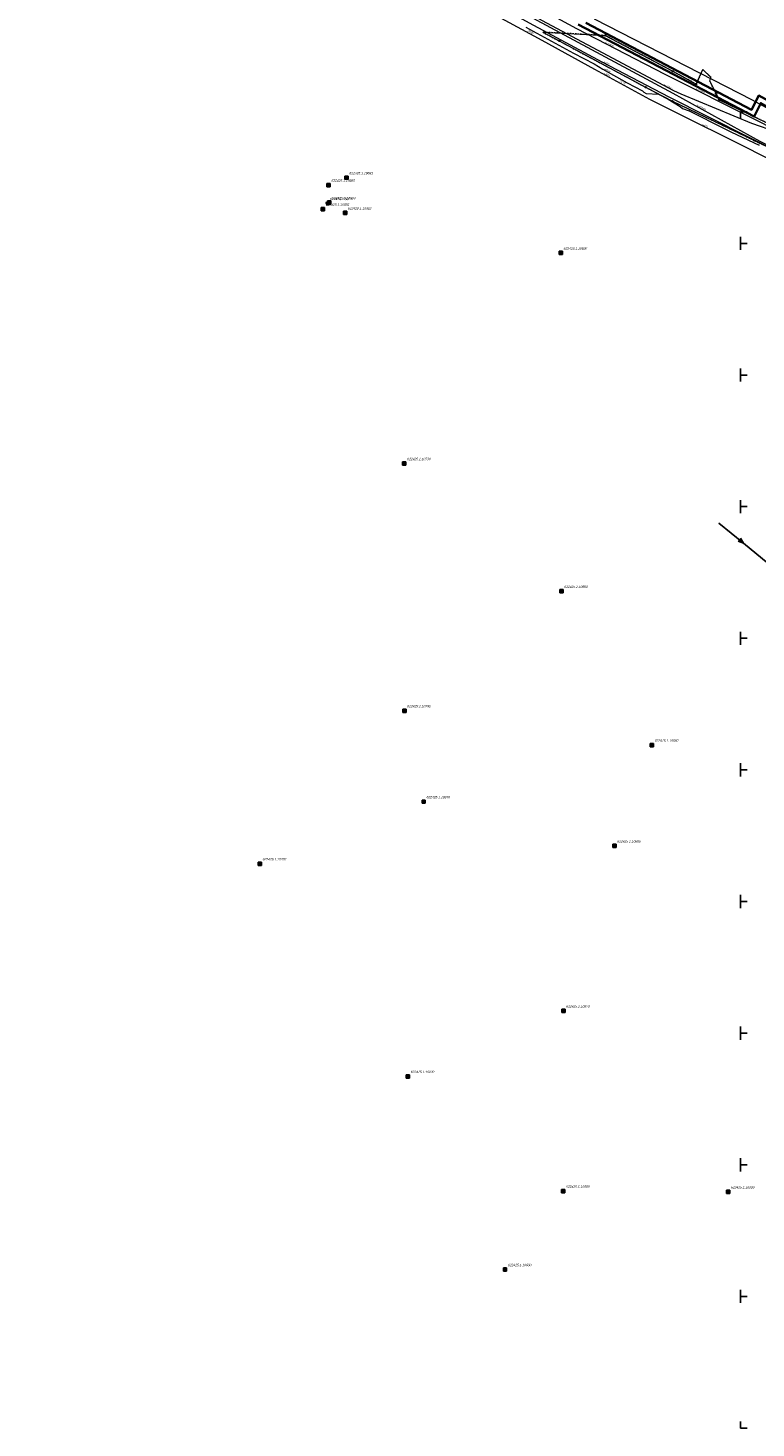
# Model space of a CAD drawing. Header units: metres. Extents: x 6530877 to 6534102, y 6042175 to 6045327.
# Tile 4 of 76: x 6532529 to 6532806, y 6043750 to 6044282. Entities that reach past the tile are written whole.
import ezdxf
from ezdxf.enums import TextEntityAlignment as Align

# ---------------------------------------------------------------- set-up
doc = ezdxf.new("R2010")
doc.units = ezdxf.units.M
doc.header["$MEASUREMENT"] = 0
for name, pattern in [('219-500', [0]), ('egug-500', [1, 0.5, -0.5]), ('suep_wn_500', [0])]:
    doc.linetypes.add(name, pattern=pattern)
doc.layers.get('0').update_dxf_attribs({"color": 2, "linetype": 'CONTINUOUS', "lineweight": 5})
for name, color, linetype in [('202-punkt graniczny', 7, 'CONTINUOUS'), ('203-punkt graniczny', 7, 'CONTINUOUS'), ('218-kontur użytku gruntowego', 7, 'CONTINUOUS'), ('219-działka ewidencyjna', 7, 'CONTINUOUS'), ('obudowa ochronna przewodu', 7, 'CONTINUOUS'), ('przewód elektroenergetyczny podziemny', 7, 'CONTINUOUS'), ('przewód elektroenergetyczny podziemny-Atr1', 7, 'CONTINUOUS'), ('przewód elektroenergetyczny wysokiego napięcia', 7, 'CONTINUOUS'), ('przewód gazowy', 7, 'CONTINUOUS'), ('przewód gazowy-Atr1', 7, 'CONTINUOUS'), ('przewód kanalizacyjny', 7, 'CONTINUOUS'), ('przewód kanalizacyjny-Atr1', 7, 'CONTINUOUS'), ('przewód telekomunikacyjny podziemny', 7, 'CONTINUOUS'), ('przewód wodociągowy', 7, 'CONTINUOUS'), ('przewód wodociągowy-Atr1', 7, 'CONTINUOUS'), ('rzędna', 7, 'CONTINUOUS'), ('rzędna-Atr2', 7, 'CONTINUOUS'), ('Szczegółowa osnowa geodezyjna pozioma', 7, 'CONTINUOUS'), ('Szczegółowa osnowa geodezyjna pozioma-Atr103', 7, 'CONTINUOUS'), ('Szczegółowa osnowa geodezyjna wysokościowa', 7, 'CONTINUOUS'), ('Szczegółowa osnowa geodezyjna wysokościowa-Atr103', 7, 'CONTINUOUS'), ('Wstawianie ramki sekcyjnej z opisem', 7, 'CONTINUOUS')]:
    doc.layers.add(name, color=color, linetype=linetype)
doc.styles.get("Standard").update_dxf_attribs({"font": 'Working1250', "width": 0.75})

# ---------------------------------------------------------------- blocks, each defined once
blk = doc.blocks.new('203')
at = {"linetype": 'Continuous', "lineweight": 0}
h = blk.add_hatch(color=0, dxfattribs=at)
edge = h.paths.add_edge_path()
edge.add_arc((0, 0), 0.045, 0, 360)
blk = doc.blocks.new('202')
at = {"color": 0, "linetype": 'Continuous', "lineweight": 0}
blk.add_circle((0, 0), 0.25, dxfattribs=at)
blk = doc.blocks.new('SUEP3')
at = {"color": 0, "linetype": 'Continuous'}
for p, q in [((0, 0), (12.003, 0)), ((12.003, 0), (10.003, 0.75)), ((10.003, 0.75), (11.003, 0)), ((12.003, 0), (10.003, -0.75)), ((11.003, 0), (10.003, -0.75)), ((12.003, 0), (27.003, 0)), ((27.003, 0), (25.003, 0.75)), ((25.003, 0.75), (26.003, 0)), ((27.003, 0), (25.003, -0.75)), ((26.003, 0), (25.003, -0.75))]:
    blk.add_line(p, q, dxfattribs=at)
blk = doc.blocks.new('PW01')
at = {"linetype": 'Continuous', "lineweight": 13}
h = blk.add_hatch(color=0, dxfattribs=at)
edge = h.paths.add_edge_path()
edge.add_arc((0, 0), 0.045, 0, 360)
blk = doc.blocks.new('OSSP')
at = {"color": 0}
for p, q in [((-0.626, 0.625), (-0.626, -0.625)), ((-0.626, 0.625), (-0.626, -0.625)), ((0.624, 0.625), (-0.626, 0.625)), ((0.624, 0.625), (-0.626, 0.625)), ((0.3, 0), (-0.3, 0)), ((0.3, 0), (-0.3, 0)), ((0, -0.3), (0, 0.3)), ((0, -0.3), (0, 0.3)), ((0.624, -0.625), (0.624, 0.625)), ((0.624, -0.625), (0.624, 0.625)), ((-0.626, -0.625), (0.624, -0.625)), ((-0.626, -0.625), (0.624, -0.625))]:
    blk.add_line(p, q, dxfattribs=at)
blk = doc.blocks.new('OSSH')
at = {"color": 0}
for p, q in [((0, -0.721), (-0.624, 0.362)), ((0.626, 0.362), (-0.624, 0.362)), ((-0.25, 0), (0.25, 0)), ((0.626, 0.362), (0, -0.721)), ((0, -0.25), (0, 0.25))]:
    blk.add_line(p, q, dxfattribs=at)
blk = doc.blocks.new('RAMKA500K')
at = {"color": 0}
for p, q in [((0, 247.5), (0, 250)), ((0, 250), (2.5, 250)), ((47.5, 250), (52.5, 250)), ((50, 247.5), (50, 250)), ((97.5, 250), (102.5, 250)), ((100, 247.5), (100, 250)), ((147.5, 250), (152.5, 250)), ((150, 247.5), (150, 250)), ((197.5, 250), (202.5, 250)), ((200, 247.5), (200, 250)), ((247.5, 250), (252.5, 250)), ((250, 247.5), (250, 250)), ((297.5, 250), (302.5, 250)), ((300, 247.5), (300, 250)), ((347.5, 250), (352.5, 250)), ((350, 247.5), (350, 250)), ((397.5, 250), (400, 250)), ((400, 247.5), (400, 250)), ((0, 197.5), (0, 202.5)), ((50, 197.5), (50, 202.5)), ((100, 197.5), (100, 202.5)), ((150, 197.5), (150, 202.5)), ((200, 197.5), (200, 202.5)), ((250, 197.5), (250, 202.5)), ((300, 197.5), (300, 202.5)), ((350, 197.5), (350, 202.5)), ((400, 197.5), (400, 202.5)), ((0, 200), (2.5, 200)), ((47.5, 200), (52.5, 200)), ((97.5, 200), (102.5, 200)), ((147.5, 200), (152.5, 200)), ((197.5, 200), (202.5, 200)), ((247.5, 200), (252.5, 200)), ((297.5, 200), (302.5, 200)), ((347.5, 200), (352.5, 200)), ((397.5, 200), (400, 200)), ((0, 147.5), (0, 152.5)), ((0, 150), (2.5, 150)), ((47.5, 150), (52.5, 150)), ((50, 147.5), (50, 152.5)), ((97.5, 150), (102.5, 150)), ((100, 147.5), (100, 152.5)), ((147.5, 150), (152.5, 150)), ((150, 147.5), (150, 152.5)), ((197.5, 150), (202.5, 150)), ((200, 147.5), (200, 152.5)), ((247.5, 150), (252.5, 150)), ((250, 147.5), (250, 152.5)), ((297.5, 150), (302.5, 150)), ((300, 147.5), (300, 152.5)), ((347.5, 150), (352.5, 150)), ((350, 147.5), (350, 152.5)), ((397.5, 150), (400, 150)), ((400, 147.5), (400, 152.5)), ((0, 97.5), (0, 102.5)), ((50, 97.5), (50, 102.5)), ((100, 97.5), (100, 102.5)), ((150, 97.5), (150, 102.5)), ((200, 97.5), (200, 102.5)), ((250, 97.5), (250, 102.5)), ((300, 97.5), (300, 102.5)), ((350, 97.5), (350, 102.5)), ((400, 97.5), (400, 102.5)), ((0, 100), (2.5, 100)), ((47.5, 100), (52.5, 100)), ((97.5, 100), (102.5, 100)), ((147.5, 100), (152.5, 100)), ((197.5, 100), (202.5, 100)), ((247.5, 100), (252.5, 100)), ((297.5, 100), (302.5, 100)), ((347.5, 100), (352.5, 100)), ((397.5, 100), (400, 100)), ((0, 47.5), (0, 52.5)), ((0, 50), (2.5, 50)), ((47.5, 50), (52.5, 50)), ((50, 47.5), (50, 52.5)), ((97.5, 50), (102.5, 50)), ((100, 47.5), (100, 52.5)), ((147.5, 50), (152.5, 50)), ((150, 47.5), (150, 52.5)), ((197.5, 50), (202.5, 50)), ((200, 47.5), (200, 52.5)), ((247.5, 50), (252.5, 50)), ((250, 47.5), (250, 52.5)), ((297.5, 50), (302.5, 50)), ((300, 47.5), (300, 52.5)), ((347.5, 50), (352.5, 50)), ((350, 47.5), (350, 52.5)), ((397.5, 50), (400, 50)), ((400, 47.5), (400, 52.5)), ((0, 0), (0, 2.5)), ((0, 0), (2.5, 0)), ((47.5, 0), (52.5, 0)), ((50, 0), (50, 2.5)), ((97.5, 0), (102.5, 0)), ((100, 0), (100, 2.5)), ((147.5, 0), (152.5, 0)), ((150, 0), (150, 2.5)), ((197.5, 0), (202.5, 0)), ((200, 0), (200, 2.5)), ((247.5, 0), (252.5, 0)), ((250, 0), (250, 2.5)), ((297.5, 0), (302.5, 0)), ((300, 0), (300, 2.5)), ((347.5, 0), (352.5, 0)), ((350, 0), (350, 2.5)), ((397.5, 0), (400, 0)), ((400, 0), (400, 2.5))]:
    blk.add_line(p, q, dxfattribs=at)

msp = doc.modelspace()

# ---------------------------------------------------------------- linework, layer by layer
at = {"layer": '218-kontur użytku gruntowego', "color": 3, "linetype": 'egug-500', "lineweight": 18, "flags": 128}
for points in [[(6532724.88, 6044280.23), (6532731.13, 6044276.89)], [(6532748.62, 6044279), (6532724.88, 6044280.23)], [(6532774.26, 6044265.37), (6532748.62, 6044279)], [(6532731.13, 6044276.89), (6532763.96, 6044259.33)], [(6532783.14, 6044260.53), (6532774.26, 6044265.37)], [(6532785.66, 6044266.04), (6532783.14, 6044260.53)], [(6532788.69, 6044263.08), (6532785.66, 6044266.04)], [(6532788.36, 6044261.61), (6532788.69, 6044263.08)], [(6532790.71, 6044256.83), (6532788.36, 6044261.61)], [(6532763.96, 6044259.33), (6532774.17, 6044254)], [(6532791.9, 6044254.5), (6532790.71, 6044256.83)], [(6532774.17, 6044254), (6532805.27, 6044239.09)], [(6532883.15, 6044210.61), (6532791.9, 6044254.5)], [(6532805.27, 6044239.09), (6532841.93, 6044221.47)]]:
    msp.add_lwpolyline(points, dxfattribs=at)
at = {"layer": '219-działka ewidencyjna', "color": 3, "linetype": '219-500', "lineweight": 18, "flags": 128}
for points in [[(6532724.88, 6044280.23), (6532731.13, 6044276.89)], [(6532724.88, 6044280.23), (6532748.62, 6044279)], [(6532748.62, 6044279), (6532774.26, 6044265.37)], [(6532731.13, 6044276.89), (6532763.96, 6044259.33)], [(6532774.26, 6044265.37), (6532783.14, 6044260.53)], [(6532783.14, 6044260.53), (6532785.66, 6044266.04)], [(6532785.66, 6044266.04), (6532788.69, 6044263.08)], [(6532788.36, 6044261.61), (6532788.69, 6044263.08)], [(6532788.36, 6044261.61), (6532790.71, 6044256.83)], [(6532763.96, 6044259.33), (6532774.17, 6044254)], [(6532790.71, 6044256.83), (6532791.9, 6044254.5)], [(6532774.17, 6044254), (6532805.27, 6044239.09)], [(6532791.9, 6044254.5), (6532883.15, 6044210.61)], [(6532805.27, 6044239.09), (6532841.93, 6044221.47)]]:
    msp.add_lwpolyline(points, dxfattribs=at)
at = {"layer": 'obudowa ochronna przewodu', "color": 7, "linetype": 'Continuous', "lineweight": 35, "flags": 128}
msp.add_lwpolyline([(6532738.35, 6044283.13), (6532805.18, 6044248.19), (6532807.71, 6044253.27), (6532813.93, 6044249.72), (6532811.35, 6044244.78), (6532910.91, 6044196.32), (6532916.23, 6044207.16), (6532923.68, 6044203.52), (6532922.17, 6044199.08), (6532934.84, 6044193.17), (6532935.76, 6044194.97), (6532924.72, 6044200.03), (6532926.24, 6044204.51), (6532915.31, 6044209.5), (6532909.72, 6044198.7), (6532814.13, 6044245.68), (6532816.77, 6044250.83), (6532812.27, 6044253.27), (6532812.06, 6044253.39), (6532806.93, 6044256.15), (6532804.19, 6044250.77), (6532741.18, 6044283.72)], dxfattribs=at)
at = {"layer": 'przewód elektroenergetyczny podziemny', "color": 1, "linetype": 'Continuous', "lineweight": 18, "flags": 128}
msp.add_lwpolyline([(6532702.77, 6044288.97), (6532724.52, 6044277.16), (6532744.5, 6044266.2), (6532765.43, 6044254.77), (6532781.59, 6044246.68), (6532794.74, 6044240.17), (6532815.08, 6044229.96)], dxfattribs=at)
at = {"layer": 'przewód elektroenergetyczny wysokiego napięcia', "color": 1, "linetype": 'suep_wn_500', "lineweight": 18, "flags": 128}
msp.add_lwpolyline([(6533078.14, 6043859.67), (6532791.81, 6044093.74)], dxfattribs=at)
at = {"layer": 'przewód gazowy', "color": 52, "linetype": 'Continuous', "lineweight": 18, "flags": 128}
for points in [[(6532523.14, 6044385.43), (6532557.1, 6044367.12), (6532571.59, 6044364.46), (6532621.62, 6044337.33), (6532658.18, 6044317.06), (6532683.6, 6044303.42), (6532707.61, 6044290.33), (6532719.64, 6044283.75), (6532747.32, 6044268.91), (6532772.72, 6044255.73), (6532936.78, 6044172.98), (6532938.05, 6044172.51)], [(6532718.42, 6044282.1), (6532736.57, 6044272.29), (6532744.39, 6044268.2), (6532747.69, 6044266.17), (6532757, 6044260.95), (6532762.73, 6044257.91), (6532763.27, 6044257.49), (6532764.19, 6044256.93), (6532768.86, 6044256.72), (6532772.5, 6044254.73), (6532777.12, 6044252.01), (6532778.01, 6044251.18), (6532780.52, 6044250.34), (6532794.03, 6044243.46), (6532796.62, 6044242.19), (6532807.04, 6044237.25)]]:
    msp.add_lwpolyline(points, dxfattribs=at)
at = {"layer": 'przewód kanalizacyjny', "color": 34, "linetype": 'Continuous', "lineweight": 18, "flags": 128}
msp.add_lwpolyline([(6532949.66, 6044173.63), (6532910.17, 6044191.31), (6532873.32, 6044212.63), (6532839.79, 6044229.56), (6532806, 6044246.78), (6532771.38, 6044264.12), (6532737.85, 6044281.45), (6532712.36, 6044295.44), (6532705.32, 6044299.24), (6532657.1, 6044325.16), (6532630.97, 6044338.87), (6532622.63, 6044343.76), (6532612.58, 6044348.82)], dxfattribs=at)
at = {"layer": 'przewód telekomunikacyjny podziemny', "color": 30, "linetype": 'Continuous', "lineweight": 18, "flags": 128}
msp.add_lwpolyline([(6532744.39, 6044285.25), (6532804.49, 6044254.47), (6532816.71, 6044247.85), (6532844.33, 6044232.75), (6532866.56, 6044221.65), (6532910.04, 6044200.69), (6532937.56, 6044187.8)], dxfattribs=at)
at = {"layer": 'przewód wodociągowy', "color": 5, "linetype": 'Continuous', "lineweight": 18, "flags": 128}
for points in [[(6532533.3, 6044384.26), (6532607.13, 6044346.77), (6532662.6, 6044317.43), (6532691.38, 6044301.95), (6532709.52, 6044292.22), (6532721.01, 6044285.74), (6532758.98, 6044265.35), (6532774.32, 6044257.11), (6532807.3, 6044238.82), (6532818.96, 6044233.08), (6532843.35, 6044221.57), (6532874.95, 6044206.72), (6532935.97, 6044178.21), (6532945.46, 6044173.7), (6532973.77, 6044229.39), (6532975.98, 6044232.59), (6532990.74, 6044263), (6532991.16, 6044263.95), (6532991.27, 6044264.21)], [(6532938.6, 6044164.82), (6532938.53, 6044168.5), (6532940.61, 6044176.47), (6532940.36, 6044177.24), (6532939.65, 6044178.93), (6532938.68, 6044180.04), (6532937.61, 6044181.24), (6532912.71, 6044193.22), (6532837.18, 6044231.68), (6532813.81, 6044242.3), (6532804.34, 6044245.54), (6532777.48, 6044256.68), (6532774.63, 6044257.9), (6532726.38, 6044283.63), (6532692.68, 6044302.01), (6532683.43, 6044306.88), (6532677.72, 6044309.95), (6532634.51, 6044333.15), (6532602.33, 6044350.05)]]:
    msp.add_lwpolyline(points, dxfattribs=at)

# ---------------------------------------------------------------- block references
at = {"layer": '202-punkt graniczny', "color": 3, "linetype": 'Continuous', "lineweight": 18}
for p in [(6532748.62, 6044279), (6532731.13, 6044276.89), (6532774.26, 6044265.37), (6532763.96, 6044259.33), (6532783.14, 6044260.53), (6532790.71, 6044256.83), (6532774.17, 6044254), (6532791.9, 6044254.5), (6532805.27, 6044239.09)]:
    msp.add_blockref('202', p, dxfattribs=at)
at = {"layer": '203-punkt graniczny', "color": 3, "linetype": 'Continuous', "lineweight": 18}
for p in [(6532724.88, 6044280.23), (6532785.66, 6044266.04), (6532788.36, 6044261.61), (6532788.69, 6044263.08)]:
    msp.add_blockref('203', p, dxfattribs=at)
at = {"layer": 'przewód elektroenergetyczny wysokiego napięcia', "color": 1, "linetype": 'Continuous', "lineweight": 18, "rotation": 320.735}
msp.add_blockref('SUEP3', (6532791.81, 6044093.74), dxfattribs=at)
at = {"layer": 'rzędna', "color": 52, "linetype": 'Continuous', "lineweight": 18, "rotation": 150.71}
msp.add_blockref('PW01', (6532757, 6044260.95), dxfattribs=at)
at = {"layer": 'Szczegółowa osnowa geodezyjna pozioma', "color": 7, "linetype": 'Continuous', "lineweight": 18}
for p in [(6532650.33, 6044224.97), (6532643.48, 6044222.15), (6532641.3, 6044213.03), (6532643.67, 6044215.5), (6532649.75, 6044211.56), (6532731.71, 6044196.36), (6532672.25, 6044116.37), (6532731.95, 6044067.87), (6532672.28, 6044022.46), (6532766.34, 6044009.41), (6532679.62, 6043987.93), (6532752.08, 6043971.12), (6532617.34, 6043964.33), (6532732.71, 6043908.45), (6532673.61, 6043883.53), (6532732.62, 6043840), (6532795.3, 6043839.69), (6532710.52, 6043810.2)]:
    msp.add_blockref('OSSP', p, dxfattribs=at)
at = {"layer": 'Szczegółowa osnowa geodezyjna wysokościowa', "color": 7, "linetype": 'Continuous', "lineweight": 18}
msp.add_blockref('OSSH', (6532643.11, 6044215.15), dxfattribs=at)
at = {"layer": 'Wstawianie ramki sekcyjnej z opisem', "color": 7, "linetype": 'Continuous', "lineweight": 13}
for p in [(6532800, 6044000), (6532800, 6043750)]:
    msp.add_blockref('RAMKA500K', p, dxfattribs=at)

# ---------------------------------------------------------------- texts
at = {"layer": 'przewód elektroenergetyczny podziemny-Atr1', "color": 1, "width": 0.9}
for rotation, p in [(-28.639, (6532748.05, 6044264.26)), (-26.338, (6532785.27, 6044244.86))]:
    msp.add_text('eWD', height=0.75, rotation=rotation, dxfattribs=at).set_placement(p)
at = {"layer": 'przewód gazowy-Atr1', "color": 40, "width": 0.9}
for s, rotation, p in [('g150', -27.425, (6532747.89, 6044268.62)), ('gn225', -29.279, (6532747.98, 6044266.01))]:
    msp.add_text(s, height=0.75, rotation=rotation, dxfattribs=at).set_placement(p)
at = {"layer": 'przewód kanalizacyjny-Atr1', "color": 34, "width": 0.9}
for rotation, p in [(-27.332, (6532748.47, 6044275.96)), (-26.605, (6532782.92, 6044258.34))]:
    msp.add_text('ksD200', height=0.75, rotation=rotation, dxfattribs=at).set_placement(p)
at = {"layer": 'przewód wodociągowy-Atr1', "color": 5, "width": 0.9}
for s, rotation, p in [('woA600', -28.069, (6532770.67, 6044260.01)), ('woD100', 330.988, (6532783.25, 6044252.16))]:
    msp.add_text(s, height=0.75, rotation=rotation, dxfattribs=at).set_placement(p)
at = {"layer": 'rzędna-Atr2', "color": 40, "width": 0.9}
for s, rotation, p in [('20.97', 331.582, (6532719.05, 6044280.54)), ('20.71', -29.279, (6532753.93, 6044261.63))]:
    msp.add_text(s, height=0.75, rotation=rotation, dxfattribs=at).set_placement(p)
at = {"layer": 'Szczegółowa osnowa geodezyjna pozioma-Atr103', "color": 7, "oblique": 15, "width": 0.9}
for s, p in [('622425.1.10680', (6532644.48, 6044223.15)), ('622425.1.10681', (6532651.33, 6044225.97)), ('622425.1.10684', (6532642.3, 6044214.03)), ('622425.1.10683', (6532644.67, 6044216.5)), ('622425.1.10682', (6532650.75, 6044212.56)), ('622425.1.10690', (6532732.71, 6044197.36)), ('622425.1.10730', (6532673.25, 6044117.37)), ('622425.1.10800', (6532732.95, 6044068.87)), ('622425.1.10790', (6532673.28, 6044023.46)), ('622425.1.10850', (6532767.34, 6044010.41)), ('622425.1.10840', (6532680.62, 6043988.93)), ('622425.1.10860', (6532753.08, 6043972.12)), ('622425.1.10780', (6532618.34, 6043965.33)), ('622425.1.10870', (6532733.71, 6043909.45)), ('622425.1.10920', (6532674.61, 6043884.53)), ('622425.1.10880', (6532733.62, 6043841)), ('622425.1.10890', (6532796.3, 6043840.69)), ('622425.1.10930', (6532711.52, 6043811.2))]:
    msp.add_text(s, height=0.9, dxfattribs=at).set_placement(p, align=Align.BOTTOM_LEFT)
at = {"layer": 'Szczegółowa osnowa geodezyjna wysokościowa-Atr103', "color": 7, "width": 0.9}
msp.add_text('622425.2.5021', height=0.9, dxfattribs=at).set_placement((6532644.11, 6044216.15), align=Align.BOTTOM_LEFT)

doc.saveas('drawing.dxf')
